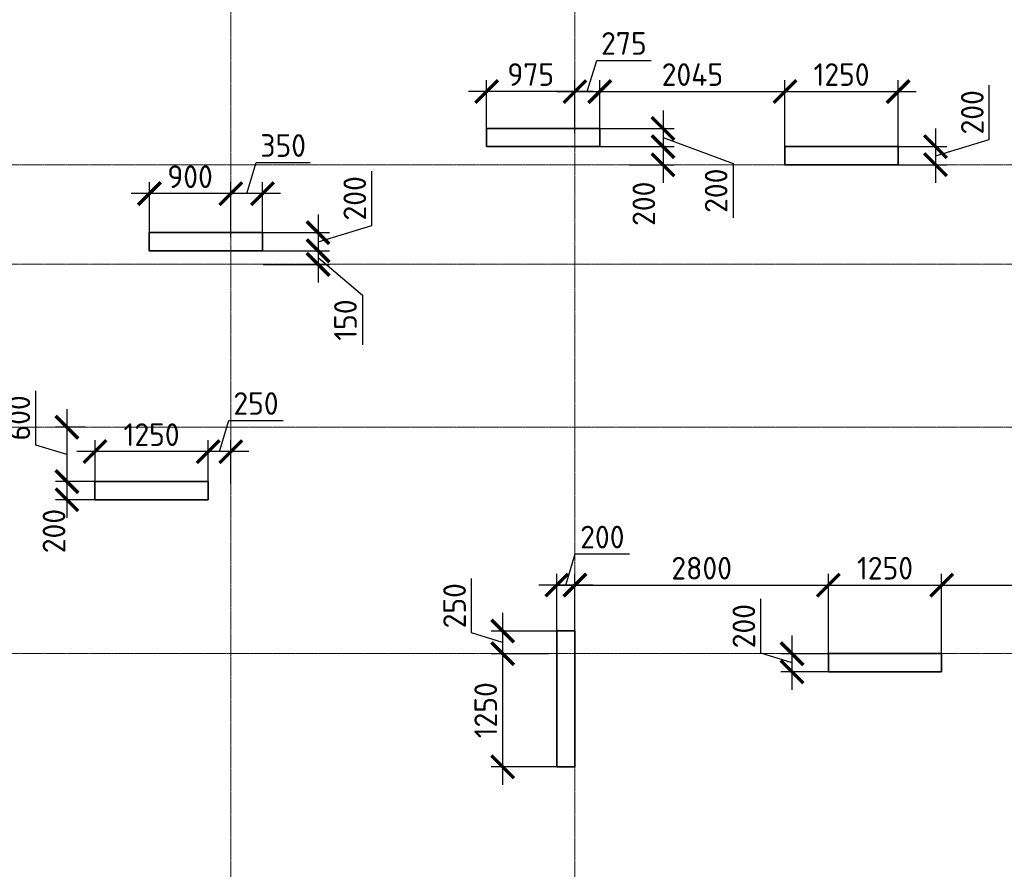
# Model space of a CAD drawing. Header units: millimetres. Extents: x 263826 to 1718326, y -423071 to 70137.
# Tile 108 of 256: x 476776 to 487650, y -178608 to -169224. Entities that reach past the tile are written whole.
import ezdxf

# ---------------------------------------------------------------- set-up
doc = ezdxf.new("R2010")
doc.units = ezdxf.units.MM
doc.linetypes.add('______5', pattern=[1100, 800, -100, 100, -100])
doc.linetypes.add('осевая', pattern=[50.8, 31.75, -6.35, 6.35, -6.35])
doc.layers.add('Колонна_ бетон', color=7, linetype='Continuous', lineweight=50, true_color=0xb4b496)
doc.layers.add('Оси', color=40, linetype='______5', lineweight=18)
doc.layers.add('РАЗМЕРЫ', color=1, linetype='Continuous', lineweight=9)
doc.styles.add('GOST-2.304_Type-B', font='GOST_Common.ttf')
doc.dimstyles.new('СПДС', dxfattribs={"dimscale": 100, "dimtxt": 2.5, "dimasz": 2.5, "dimexe": 1.25, "dimexo": 0, "dimtad": 1, "dimdec": 0, "dimtxsty": 'GOST-2.304_Type-B', "dimblk": 'ARCHTICK', "dimcen": 2.5, "dimdle": 2, "dimadec": 0, "dimazin": 2, "dimtfac": 0.75, "dimtdec": 0, "dimtmove": 1, "dimatfit": 3, "dimfxl": 1, "dimtolj": 1, "dimarcsym": 1})

# ---------------------------------------------------------------- blocks, each defined once
blk = doc.blocks.new('_ArchTick')
at = {"color": 0, "linetype": 'ByBlock', "const_width": 0.15}
blk.add_lwpolyline([(-0.5, -0.5), (0.5, 0.5)], dxfattribs=at)
blk = doc.blocks.new('*D672')
at = {"layer": 'DEFPOINTS', "color": 0, "lineweight": 0, "transparency": 16777216}
for p in [(482708, -175469), (482708, -176148, -360), (482908, -176148, -360)]:
    blk.add_point(p, dxfattribs=at)
at = {"layer": 'РАЗМЕРЫ', "color": 0, "lineweight": -2, "transparency": 16777216}
for p, q in [((482808, -175469), (482911, -175125)), ((482911, -175125), (483511, -175125)), ((482708, -176148), (482708, -175344)), ((482908, -176148), (482908, -175344)), ((483108, -175469), (482508, -175469))]:
    blk.add_line(p, q, dxfattribs=at)
at = {"layer": 'РАЗМЕРЫ', "color": 0, "lineweight": -2, "transparency": 16777216, "xscale": 250, "yscale": 250, "zscale": 250, "rotation": 180}
blk.add_blockref('_ArchTick', (482708, -175469), dxfattribs=at)
at = {"layer": 'РАЗМЕРЫ', "color": 0, "lineweight": -2, "transparency": 16777216, "xscale": 250, "yscale": 250, "zscale": 250}
blk.add_blockref('_ArchTick', (482908, -175469), dxfattribs=at)
at = {"layer": 'РАЗМЕРЫ', "color": 0, "lineweight": 0, "transparency": 16777216, "insert": (483211, -174938), "char_height": 250, "attachment_point": 5, "style": 'GOST-2.304_Type-B'}
blk.add_mtext('\\A1;200', dxfattribs=at)
blk = doc.blocks.new('*D673')
at = {"layer": 'DEFPOINTS', "color": 0, "lineweight": 0, "transparency": 16777216}
for p in [(482808, -175976, -200), (482110, -176226), (482618, -176226, -560)]:
    blk.add_point(p, dxfattribs=at)
at = {"layer": 'РАЗМЕРЫ', "color": 0, "lineweight": -2, "transparency": 16777216}
for p, q in [((481766, -175997), (481766, -175397)), ((482110, -175776), (482110, -176426)), ((482110, -176101), (481766, -175997)), ((482808, -175976), (481985, -175976)), ((482618, -176226), (481985, -176226))]:
    blk.add_line(p, q, dxfattribs=at)
at = {"layer": 'РАЗМЕРЫ', "color": 0, "lineweight": -2, "transparency": 16777216, "xscale": 250, "yscale": 250, "zscale": 250}
for p, rotation in [((482110, -175976), 90), ((482110, -176226), 270)]:
    blk.add_blockref('_ArchTick', p, dxfattribs=dict(at, rotation=rotation))
at = {"layer": 'РАЗМЕРЫ', "color": 0, "lineweight": 0, "transparency": 16777216, "insert": (481579, -175697), "char_height": 250, "attachment_point": 5, "rotation": 90, "style": 'GOST-2.304_Type-B'}
blk.add_mtext('\\A1;250', dxfattribs=at)
blk = doc.blocks.new('*D674')
at = {"layer": 'DEFPOINTS', "color": 0, "lineweight": 0, "transparency": 16777216}
for p in [(482618, -176226, -560), (482110, -177476), (482808, -177476, -200)]:
    blk.add_point(p, dxfattribs=at)
at = {"layer": 'РАЗМЕРЫ', "color": 0, "lineweight": -2, "transparency": 16777216}
for p, q in [((482110, -176026), (482110, -177676)), ((482618, -176226), (481985, -176226)), ((482808, -177476), (481985, -177476))]:
    blk.add_line(p, q, dxfattribs=at)
at = {"layer": 'РАЗМЕРЫ', "color": 0, "lineweight": -2, "transparency": 16777216, "xscale": 250, "yscale": 250, "zscale": 250}
for p, rotation in [((482110, -176226), 90), ((482110, -177476), 270)]:
    blk.add_blockref('_ArchTick', p, dxfattribs=dict(at, rotation=rotation))
at = {"layer": 'РАЗМЕРЫ', "color": 0, "lineweight": 0, "transparency": 16777216, "insert": (481923, -176851), "char_height": 250, "attachment_point": 5, "rotation": 90, "style": 'GOST-2.304_Type-B'}
blk.add_mtext('\\A1;1250', dxfattribs=at)
blk = doc.blocks.new('*D675')
at = {"layer": 'DEFPOINTS', "color": 0, "lineweight": 0, "transparency": 16777216}
for p in [(485708, -175469), (482908, -176148, -360), (485708, -176276)]:
    blk.add_point(p, dxfattribs=at)
at = {"layer": 'РАЗМЕРЫ', "color": 0, "lineweight": -2, "transparency": 16777216}
for p, q in [((482908, -176148), (482908, -175344)), ((485708, -176276), (485708, -175344)), ((482708, -175469), (485908, -175469))]:
    blk.add_line(p, q, dxfattribs=at)
at = {"layer": 'РАЗМЕРЫ', "color": 0, "lineweight": -2, "transparency": 16777216, "xscale": 250, "yscale": 250, "zscale": 250, "rotation": 180}
blk.add_blockref('_ArchTick', (482908, -175469), dxfattribs=at)
at = {"layer": 'РАЗМЕРЫ', "color": 0, "lineweight": -2, "transparency": 16777216, "xscale": 250, "yscale": 250, "zscale": 250}
blk.add_blockref('_ArchTick', (485708, -175469), dxfattribs=at)
at = {"layer": 'РАЗМЕРЫ', "color": 0, "lineweight": 0, "transparency": 16777216, "insert": (484308, -175282), "char_height": 250, "attachment_point": 5, "style": 'GOST-2.304_Type-B'}
blk.add_mtext('\\A1;2800', dxfattribs=at)
blk = doc.blocks.new('*D676')
at = {"layer": 'DEFPOINTS', "color": 0, "lineweight": 0, "transparency": 16777216}
for p in [(486958, -175469), (485708, -176276), (486958, -176276)]:
    blk.add_point(p, dxfattribs=at)
at = {"layer": 'РАЗМЕРЫ', "color": 0, "lineweight": -2, "transparency": 16777216}
for p, q in [((485708, -176276), (485708, -175344)), ((486958, -176276), (486958, -175344)), ((485508, -175469), (487158, -175469))]:
    blk.add_line(p, q, dxfattribs=at)
at = {"layer": 'РАЗМЕРЫ', "color": 0, "lineweight": -2, "transparency": 16777216, "xscale": 250, "yscale": 250, "zscale": 250, "rotation": 180}
blk.add_blockref('_ArchTick', (485708, -175469), dxfattribs=at)
at = {"layer": 'РАЗМЕРЫ', "color": 0, "lineweight": -2, "transparency": 16777216, "xscale": 250, "yscale": 250, "zscale": 250}
blk.add_blockref('_ArchTick', (486958, -175469), dxfattribs=at)
at = {"layer": 'РАЗМЕРЫ', "color": 0, "lineweight": 0, "transparency": 16777216, "insert": (486333, -175282), "char_height": 250, "attachment_point": 5, "style": 'GOST-2.304_Type-B'}
blk.add_mtext('\\A1;1250', dxfattribs=at)
blk = doc.blocks.new('*D677')
at = {"layer": 'DEFPOINTS', "color": 0, "lineweight": 0, "transparency": 16777216}
for p in [(489108, -175469), (489108, -176130), (486958, -176276)]:
    blk.add_point(p, dxfattribs=at)
at = {"layer": 'РАЗМЕРЫ', "color": 0, "lineweight": -2, "transparency": 16777216}
for p, q in [((486958, -176276), (486958, -175344)), ((489108, -176130), (489108, -175344)), ((486758, -175469), (489308, -175469))]:
    blk.add_line(p, q, dxfattribs=at)
at = {"layer": 'РАЗМЕРЫ', "color": 0, "lineweight": -2, "transparency": 16777216, "xscale": 250, "yscale": 250, "zscale": 250, "rotation": 180}
blk.add_blockref('_ArchTick', (486958, -175469), dxfattribs=at)
at = {"layer": 'РАЗМЕРЫ', "color": 0, "lineweight": -2, "transparency": 16777216, "xscale": 250, "yscale": 250, "zscale": 250}
blk.add_blockref('_ArchTick', (489108, -175469), dxfattribs=at)
at = {"layer": 'РАЗМЕРЫ', "color": 0, "lineweight": 0, "transparency": 16777216, "insert": (488033, -175282), "char_height": 250, "attachment_point": 5, "style": 'GOST-2.304_Type-B'}
blk.add_mtext('\\A1;2150', dxfattribs=at)
blk = doc.blocks.new('*D594')
at = {"layer": 'DEFPOINTS', "color": 0, "lineweight": 0, "transparency": 16777216}
for p in [(483183, -170018), (482908, -170476), (483183, -170476)]:
    blk.add_point(p, dxfattribs=at)
at = {"layer": 'РАЗМЕРЫ', "color": 0, "lineweight": -2, "transparency": 16777216}
for p, q in [((483045, -170018), (483149, -169674)), ((483149, -169674), (483749, -169674)), ((482908, -170476), (482908, -169893)), ((483183, -170476), (483183, -169893)), ((482708, -170018), (483383, -170018))]:
    blk.add_line(p, q, dxfattribs=at)
at = {"layer": 'РАЗМЕРЫ', "color": 0, "lineweight": -2, "transparency": 16777216, "xscale": 250, "yscale": 250, "zscale": 250, "rotation": 180}
blk.add_blockref('_ArchTick', (482908, -170018), dxfattribs=at)
at = {"layer": 'РАЗМЕРЫ', "color": 0, "lineweight": -2, "transparency": 16777216, "xscale": 250, "yscale": 250, "zscale": 250}
blk.add_blockref('_ArchTick', (483183, -170018), dxfattribs=at)
at = {"layer": 'РАЗМЕРЫ', "color": 0, "lineweight": 0, "transparency": 16777216, "insert": (483449, -169486), "char_height": 250, "attachment_point": 5, "style": 'GOST-2.304_Type-B'}
blk.add_mtext('\\A1;275', dxfattribs=at)
blk = doc.blocks.new('*D595')
at = {"layer": 'DEFPOINTS', "color": 0, "lineweight": 0, "transparency": 16777216}
for p in [(481933, -170018), (481933, -170476), (482908, -170476)]:
    blk.add_point(p, dxfattribs=at)
at = {"layer": 'РАЗМЕРЫ', "color": 0, "lineweight": -2, "transparency": 16777216}
for p, q in [((481933, -170476), (481933, -169893)), ((482908, -170476), (482908, -169893)), ((483108, -170018), (481733, -170018))]:
    blk.add_line(p, q, dxfattribs=at)
at = {"layer": 'РАЗМЕРЫ', "color": 0, "lineweight": -2, "transparency": 16777216, "xscale": 250, "yscale": 250, "zscale": 250, "rotation": 180}
blk.add_blockref('_ArchTick', (481933, -170018), dxfattribs=at)
at = {"layer": 'РАЗМЕРЫ', "color": 0, "lineweight": -2, "transparency": 16777216, "xscale": 250, "yscale": 250, "zscale": 250}
blk.add_blockref('_ArchTick', (482908, -170018), dxfattribs=at)
at = {"layer": 'РАЗМЕРЫ', "color": 0, "lineweight": 0, "transparency": 16777216, "insert": (482420, -169830), "char_height": 250, "attachment_point": 5, "style": 'GOST-2.304_Type-B'}
blk.add_mtext('\\A1;975', dxfattribs=at)
blk = doc.blocks.new('*D596')
at = {"layer": 'DEFPOINTS', "color": 0, "lineweight": 0, "transparency": 16777216}
for p in [(483183, -170426, -200), (483183, -170626, -200), (483881, -170626)]:
    blk.add_point(p, dxfattribs=at)
at = {"layer": 'РАЗМЕРЫ', "color": 0, "lineweight": -2, "transparency": 16777216}
for p, q in [((483881, -170226), (483881, -170826)), ((483183, -170426), (484006, -170426)), ((483881, -170526), (484656, -170813)), ((483183, -170626), (484006, -170626)), ((484656, -170813), (484656, -171413))]:
    blk.add_line(p, q, dxfattribs=at)
at = {"layer": 'РАЗМЕРЫ', "color": 0, "lineweight": -2, "transparency": 16777216, "xscale": 250, "yscale": 250, "zscale": 250}
for p, rotation in [((483881, -170426), 90), ((483881, -170626), 270)]:
    blk.add_blockref('_ArchTick', p, dxfattribs=dict(at, rotation=rotation))
at = {"layer": 'РАЗМЕРЫ', "color": 0, "lineweight": 0, "transparency": 16777216, "insert": (484468, -171113), "char_height": 250, "attachment_point": 5, "rotation": 90, "style": 'GOST-2.304_Type-B'}
blk.add_mtext('\\A1;200', dxfattribs=at)
blk = doc.blocks.new('*D597')
at = {"layer": 'DEFPOINTS', "color": 0, "lineweight": 0, "transparency": 16777216}
for p in [(483594, -170626), (483506, -170826, -560), (483881, -170826)]:
    blk.add_point(p, dxfattribs=at)
at = {"layer": 'РАЗМЕРЫ', "color": 0, "lineweight": -2, "transparency": 16777216}
for p, q in [((483881, -170426), (483881, -171026)), ((483594, -170626), (484006, -170626)), ((483506, -170826), (484006, -170826))]:
    blk.add_line(p, q, dxfattribs=at)
at = {"layer": 'РАЗМЕРЫ', "color": 0, "lineweight": -2, "transparency": 16777216, "xscale": 250, "yscale": 250, "zscale": 250}
for p, rotation in [((483881, -170626), 90), ((483881, -170826), 270)]:
    blk.add_blockref('_ArchTick', p, dxfattribs=dict(at, rotation=rotation))
at = {"layer": 'РАЗМЕРЫ', "color": 0, "lineweight": 0, "transparency": 16777216, "insert": (483669, -171257), "char_height": 250, "attachment_point": 5, "rotation": 90, "style": 'GOST-2.304_Type-B'}
blk.add_mtext('\\A1;200', dxfattribs=at)
blk = doc.blocks.new('*D598')
at = {"layer": 'DEFPOINTS', "color": 0, "lineweight": 0, "transparency": 16777216}
for p in [(485228, -170018), (483183, -170476), (485228, -170676)]:
    blk.add_point(p, dxfattribs=at)
at = {"layer": 'РАЗМЕРЫ', "color": 0, "lineweight": -2, "transparency": 16777216}
for p, q in [((483183, -170476), (483183, -169893)), ((485228, -170676), (485228, -169893)), ((482983, -170018), (485428, -170018))]:
    blk.add_line(p, q, dxfattribs=at)
at = {"layer": 'РАЗМЕРЫ', "color": 0, "lineweight": -2, "transparency": 16777216, "xscale": 250, "yscale": 250, "zscale": 250, "rotation": 180}
blk.add_blockref('_ArchTick', (483183, -170018), dxfattribs=at)
at = {"layer": 'РАЗМЕРЫ', "color": 0, "lineweight": -2, "transparency": 16777216, "xscale": 250, "yscale": 250, "zscale": 250}
blk.add_blockref('_ArchTick', (485228, -170018), dxfattribs=at)
at = {"layer": 'РАЗМЕРЫ', "color": 0, "lineweight": 0, "transparency": 16777216, "insert": (484206, -169830), "char_height": 250, "attachment_point": 5, "style": 'GOST-2.304_Type-B'}
blk.add_mtext('\\A1;2045', dxfattribs=at)
blk = doc.blocks.new('*D599')
at = {"layer": 'DEFPOINTS', "color": 0, "lineweight": 0, "transparency": 16777216}
for p in [(486478, -170018), (485228, -170676), (486478, -170676)]:
    blk.add_point(p, dxfattribs=at)
at = {"layer": 'РАЗМЕРЫ', "color": 0, "lineweight": -2, "transparency": 16777216}
for p, q in [((485228, -170676), (485228, -169893)), ((486478, -170676), (486478, -169893)), ((485028, -170018), (486678, -170018))]:
    blk.add_line(p, q, dxfattribs=at)
at = {"layer": 'РАЗМЕРЫ', "color": 0, "lineweight": -2, "transparency": 16777216, "xscale": 250, "yscale": 250, "zscale": 250, "rotation": 180}
blk.add_blockref('_ArchTick', (485228, -170018), dxfattribs=at)
at = {"layer": 'РАЗМЕРЫ', "color": 0, "lineweight": -2, "transparency": 16777216, "xscale": 250, "yscale": 250, "zscale": 250}
blk.add_blockref('_ArchTick', (486478, -170018), dxfattribs=at)
at = {"layer": 'РАЗМЕРЫ', "color": 0, "lineweight": 0, "transparency": 16777216, "insert": (485853, -169830), "char_height": 250, "attachment_point": 5, "style": 'GOST-2.304_Type-B'}
blk.add_mtext('\\A1;1250', dxfattribs=at)
blk = doc.blocks.new('*D600')
at = {"layer": 'DEFPOINTS', "color": 0, "lineweight": 0, "transparency": 16777216}
for p in [(486478, -170626), (486478, -170826, -560), (486891, -170826)]:
    blk.add_point(p, dxfattribs=at)
at = {"layer": 'РАЗМЕРЫ', "color": 0, "lineweight": -2, "transparency": 16777216}
for p, q in [((487484, -170547), (487484, -169947)), ((486891, -170426), (486891, -171026)), ((486891, -170726), (487484, -170547)), ((486478, -170626), (487016, -170626)), ((486478, -170826), (487016, -170826))]:
    blk.add_line(p, q, dxfattribs=at)
at = {"layer": 'РАЗМЕРЫ', "color": 0, "lineweight": -2, "transparency": 16777216, "xscale": 250, "yscale": 250, "zscale": 250}
for p, rotation in [((486891, -170626), 90), ((486891, -170826), 270)]:
    blk.add_blockref('_ArchTick', p, dxfattribs=dict(at, rotation=rotation))
at = {"layer": 'РАЗМЕРЫ', "color": 0, "lineweight": 0, "transparency": 16777216, "insert": (487297, -170247), "char_height": 250, "attachment_point": 5, "rotation": 90, "style": 'GOST-2.304_Type-B'}
blk.add_mtext('\\A1;200', dxfattribs=at)
blk = doc.blocks.new('*D601')
at = {"layer": 'DEFPOINTS', "color": 0, "lineweight": 0, "transparency": 16777216}
for p in [(479458, -171576), (479458, -171776), (480071, -171776)]:
    blk.add_point(p, dxfattribs=at)
at = {"layer": 'РАЗМЕРЫ', "color": 0, "lineweight": -2, "transparency": 16777216}
for p, q in [((480664, -171497), (480664, -170897)), ((480071, -171376), (480071, -171976)), ((479458, -171576), (480196, -171576)), ((480071, -171676), (480664, -171497)), ((479458, -171776), (480196, -171776))]:
    blk.add_line(p, q, dxfattribs=at)
at = {"layer": 'РАЗМЕРЫ', "color": 0, "lineweight": -2, "transparency": 16777216, "xscale": 250, "yscale": 250, "zscale": 250}
for p, rotation in [((480071, -171576), 90), ((480071, -171776), 270)]:
    blk.add_blockref('_ArchTick', p, dxfattribs=dict(at, rotation=rotation))
at = {"layer": 'РАЗМЕРЫ', "color": 0, "lineweight": 0, "transparency": 16777216, "insert": (480477, -171197), "char_height": 250, "attachment_point": 5, "rotation": 90, "style": 'GOST-2.304_Type-B'}
blk.add_mtext('\\A1;200', dxfattribs=at)
blk = doc.blocks.new('*D602')
at = {"layer": 'DEFPOINTS', "color": 0, "lineweight": 0, "transparency": 16777216}
for p in [(479535, -171776), (479466, -171926, -560), (480071, -171926)]:
    blk.add_point(p, dxfattribs=at)
at = {"layer": 'РАЗМЕРЫ', "color": 0, "lineweight": -2, "transparency": 16777216}
for p, q in [((480071, -171576), (480071, -172126)), ((479535, -171776), (480196, -171776)), ((480071, -171851), (480562, -172266)), ((479466, -171926), (480196, -171926)), ((480562, -172266), (480562, -172816))]:
    blk.add_line(p, q, dxfattribs=at)
at = {"layer": 'РАЗМЕРЫ', "color": 0, "lineweight": -2, "transparency": 16777216, "xscale": 250, "yscale": 250, "zscale": 250}
for p, rotation in [((480071, -171776), 90), ((480071, -171926), 270)]:
    blk.add_blockref('_ArchTick', p, dxfattribs=dict(at, rotation=rotation))
at = {"layer": 'РАЗМЕРЫ', "color": 0, "lineweight": 0, "transparency": 16777216, "insert": (480374, -172541), "char_height": 250, "attachment_point": 5, "rotation": 90, "style": 'GOST-2.304_Type-B'}
blk.add_mtext('\\A1;150', dxfattribs=at)
blk = doc.blocks.new('*D603')
at = {"layer": 'DEFPOINTS', "color": 0, "lineweight": 0, "transparency": 16777216}
for p in [(479108, -171145), (479108, -171626), (479458, -171626)]:
    blk.add_point(p, dxfattribs=at)
at = {"layer": 'РАЗМЕРЫ', "color": 0, "lineweight": -2, "transparency": 16777216}
for p, q in [((479283, -171145), (479386, -170801)), ((479386, -170801), (479986, -170801)), ((479108, -171626), (479108, -171020)), ((479458, -171626), (479458, -171020)), ((479658, -171145), (478908, -171145))]:
    blk.add_line(p, q, dxfattribs=at)
at = {"layer": 'РАЗМЕРЫ', "color": 0, "lineweight": -2, "transparency": 16777216, "xscale": 250, "yscale": 250, "zscale": 250, "rotation": 180}
blk.add_blockref('_ArchTick', (479108, -171145), dxfattribs=at)
at = {"layer": 'РАЗМЕРЫ', "color": 0, "lineweight": -2, "transparency": 16777216, "xscale": 250, "yscale": 250, "zscale": 250}
blk.add_blockref('_ArchTick', (479458, -171145), dxfattribs=at)
at = {"layer": 'РАЗМЕРЫ', "color": 0, "lineweight": 0, "transparency": 16777216, "insert": (479686, -170614), "char_height": 250, "attachment_point": 5, "style": 'GOST-2.304_Type-B'}
blk.add_mtext('\\A1;350', dxfattribs=at)
blk = doc.blocks.new('*D604')
at = {"layer": 'DEFPOINTS', "color": 0, "lineweight": 0, "transparency": 16777216}
for p in [(478208, -171145), (479108, -171435), (478208, -171626)]:
    blk.add_point(p, dxfattribs=at)
at = {"layer": 'РАЗМЕРЫ', "color": 0, "lineweight": -2, "transparency": 16777216}
for p, q in [((478208, -171626), (478208, -171020)), ((479108, -171435), (479108, -171020)), ((479308, -171145), (478008, -171145))]:
    blk.add_line(p, q, dxfattribs=at)
at = {"layer": 'РАЗМЕРЫ', "color": 0, "lineweight": -2, "transparency": 16777216, "xscale": 250, "yscale": 250, "zscale": 250, "rotation": 180}
blk.add_blockref('_ArchTick', (478208, -171145), dxfattribs=at)
at = {"layer": 'РАЗМЕРЫ', "color": 0, "lineweight": -2, "transparency": 16777216, "xscale": 250, "yscale": 250, "zscale": 250}
blk.add_blockref('_ArchTick', (479108, -171145), dxfattribs=at)
at = {"layer": 'РАЗМЕРЫ', "color": 0, "lineweight": 0, "transparency": 16777216, "insert": (478658, -170958), "char_height": 250, "attachment_point": 5, "style": 'GOST-2.304_Type-B'}
blk.add_mtext('\\A1;900', dxfattribs=at)
blk = doc.blocks.new('*D605')
at = {"layer": 'DEFPOINTS', "color": 0, "lineweight": 0, "transparency": 16777216}
for p in [(478858, -173994), (478858, -174376), (479108, -174348)]:
    blk.add_point(p, dxfattribs=at)
at = {"layer": 'РАЗМЕРЫ', "color": 0, "lineweight": -2, "transparency": 16777216}
for p, q in [((478983, -173994), (479086, -173650)), ((479086, -173650), (479686, -173650)), ((478858, -174376), (478858, -173869)), ((479108, -174348), (479108, -173869)), ((479308, -173994), (478658, -173994))]:
    blk.add_line(p, q, dxfattribs=at)
at = {"layer": 'РАЗМЕРЫ', "color": 0, "lineweight": -2, "transparency": 16777216, "xscale": 250, "yscale": 250, "zscale": 250, "rotation": 180}
blk.add_blockref('_ArchTick', (478858, -173994), dxfattribs=at)
at = {"layer": 'РАЗМЕРЫ', "color": 0, "lineweight": -2, "transparency": 16777216, "xscale": 250, "yscale": 250, "zscale": 250}
blk.add_blockref('_ArchTick', (479108, -173994), dxfattribs=at)
at = {"layer": 'РАЗМЕРЫ', "color": 0, "lineweight": 0, "transparency": 16777216, "insert": (479386, -173463), "char_height": 250, "attachment_point": 5, "style": 'GOST-2.304_Type-B'}
blk.add_mtext('\\A1;250', dxfattribs=at)
blk = doc.blocks.new('*D606')
at = {"layer": 'DEFPOINTS', "color": 0, "lineweight": 0, "transparency": 16777216}
for p in [(477608, -173994), (477608, -174376), (478858, -174376)]:
    blk.add_point(p, dxfattribs=at)
at = {"layer": 'РАЗМЕРЫ', "color": 0, "lineweight": -2, "transparency": 16777216}
for p, q in [((477608, -174376), (477608, -173869)), ((478858, -174376), (478858, -173869)), ((479058, -173994), (477408, -173994))]:
    blk.add_line(p, q, dxfattribs=at)
at = {"layer": 'РАЗМЕРЫ', "color": 0, "lineweight": -2, "transparency": 16777216, "xscale": 250, "yscale": 250, "zscale": 250, "rotation": 180}
blk.add_blockref('_ArchTick', (477608, -173994), dxfattribs=at)
at = {"layer": 'РАЗМЕРЫ', "color": 0, "lineweight": -2, "transparency": 16777216, "xscale": 250, "yscale": 250, "zscale": 250}
blk.add_blockref('_ArchTick', (478858, -173994), dxfattribs=at)
at = {"layer": 'РАЗМЕРЫ', "color": 0, "lineweight": 0, "transparency": 16777216, "insert": (478233, -173807), "char_height": 250, "attachment_point": 5, "style": 'GOST-2.304_Type-B'}
blk.add_mtext('\\A1;1250', dxfattribs=at)
blk = doc.blocks.new('*D607')
at = {"layer": 'DEFPOINTS', "color": 0, "lineweight": 0, "transparency": 16777216}
for p in [(477499, -173726, -560), (477298, -174326), (477666, -174326, -200)]:
    blk.add_point(p, dxfattribs=at)
at = {"layer": 'РАЗМЕРЫ', "color": 0, "lineweight": -2, "transparency": 16777216}
for p, q in [((476954, -173922), (476954, -173322)), ((477298, -173526), (477298, -174526)), ((477499, -173726), (477173, -173726)), ((477298, -174026), (476954, -173922)), ((477666, -174326), (477173, -174326))]:
    blk.add_line(p, q, dxfattribs=at)
at = {"layer": 'РАЗМЕРЫ', "color": 0, "lineweight": -2, "transparency": 16777216, "xscale": 250, "yscale": 250, "zscale": 250}
for p, rotation in [((477298, -173726), 90), ((477298, -174326), 270)]:
    blk.add_blockref('_ArchTick', p, dxfattribs=dict(at, rotation=rotation))
at = {"layer": 'РАЗМЕРЫ', "color": 0, "lineweight": 0, "transparency": 16777216, "insert": (476767, -173622), "char_height": 250, "attachment_point": 5, "rotation": 90, "style": 'GOST-2.304_Type-B'}
blk.add_mtext('\\A1;600', dxfattribs=at)
blk = doc.blocks.new('*D608')
at = {"layer": 'DEFPOINTS', "color": 0, "lineweight": 0, "transparency": 16777216}
for p in [(477743, -174326, -200), (477298, -174526), (477743, -174526, -200)]:
    blk.add_point(p, dxfattribs=at)
at = {"layer": 'РАЗМЕРЫ', "color": 0, "lineweight": -2, "transparency": 16777216}
for p, q in [((477298, -174126), (477298, -174726)), ((477743, -174326), (477173, -174326)), ((477743, -174526), (477173, -174526))]:
    blk.add_line(p, q, dxfattribs=at)
at = {"layer": 'РАЗМЕРЫ', "color": 0, "lineweight": -2, "transparency": 16777216, "xscale": 250, "yscale": 250, "zscale": 250}
for p, rotation in [((477298, -174326), 90), ((477298, -174526), 270)]:
    blk.add_blockref('_ArchTick', p, dxfattribs=dict(at, rotation=rotation))
at = {"layer": 'РАЗМЕРЫ', "color": 0, "lineweight": 0, "transparency": 16777216, "insert": (477155, -174872), "char_height": 250, "attachment_point": 5, "rotation": 90, "style": 'GOST-2.304_Type-B'}
blk.add_mtext('\\A1;200', dxfattribs=at)
blk = doc.blocks.new('*D687')
at = {"layer": 'DEFPOINTS', "color": 0, "transparency": 16777216}
for p in [(485306, -176226), (485817, -176226, -200), (485708, -176426, 360)]:
    blk.add_point(p, dxfattribs=at)
at = {"layer": 'РАЗМЕРЫ', "color": 0, "lineweight": -2, "transparency": 16777216}
for p, q in [((484962, -176222), (484962, -175622)), ((485306, -176626), (485306, -176026)), ((485306, -176326), (484962, -176222)), ((485817, -176226), (485181, -176226)), ((485708, -176426), (485181, -176426))]:
    blk.add_line(p, q, dxfattribs=at)
at = {"layer": 'РАЗМЕРЫ', "color": 0, "lineweight": -2, "transparency": 16777216, "xscale": 250, "yscale": 250, "zscale": 250}
for p, rotation in [((485306, -176226), 90), ((485306, -176426), 270)]:
    blk.add_blockref('_ArchTick', p, dxfattribs=dict(at, rotation=rotation))
at = {"layer": 'РАЗМЕРЫ', "color": 0, "lineweight": 0, "transparency": 16777216, "insert": (484774, -175922), "char_height": 250, "attachment_point": 5, "rotation": 90, "style": 'GOST-2.304_Type-B'}
blk.add_mtext('\\A1;200', dxfattribs=at)
blk = doc.blocks.new('оси2')
at = {"layer": 'Оси', "color": 16, "linetype": 'осевая', "lineweight": 0, "ltscale": 0.5, "transparency": 33554687}
for p, q in [((1020445.5, 5465.4), (1020445.5, -20739.3)), ((1024245.5, 5465.4), (1024245.5, -20739.3)), ((979200, -4392.9), (1032582.1, -4392.9)), ((979200, -5492.9), (1032582.1, -5492.9)), ((979200, -7292.9), (1032582.1, -7292.9)), ((979200, -9792.9), (1032582.1, -9792.9))]:
    blk.add_line(p, q, dxfattribs=at)

msp = doc.modelspace()

# ---------------------------------------------------------------- linework, layer by layer
at = {"layer": 'Колонна_ бетон', "color": 180, "linetype": 'Continuous', "lineweight": 35, "transparency": 33554687}
for p, q in [((481932.88947, -170425.56589, -200), (481932.88947, -170625.56589, -200)), ((483182.88943, -170425.56589, -200), (481932.88947, -170425.56589, -200)), ((483182.88943, -170625.56589, -200), (483182.88943, -170425.56589, -200)), ((483182.88943, -170625.56589, -200), (481932.88947, -170625.56589, -200)), ((485227.8895, -170625.56589, -200), (485227.8895, -170825.56589, -200)), ((486477.88947, -170625.56589, -200), (485227.8895, -170625.56589, -200)), ((486477.88947, -170625.56589, -200), (486477.88947, -170825.56589, -200)), ((485227.8895, -170825.56589, -200), (486477.88947, -170825.56589, -200)), ((478207.88947, -171775.56589, -200), (478207.88947, -171575.56589, -200)), ((479457.88943, -171575.56589, -200), (478207.88947, -171575.56589, -200)), ((479457.88943, -171575.56589, -200), (479457.88943, -171775.56589, -200)), ((479457.88943, -171775.56589, -200), (478207.88947, -171775.56589, -200)), ((478857.53077, -174325.56589, -200), (477607.5308, -174325.56589, -200)), ((477607.5308, -174325.56589, -200), (477607.5308, -174525.56589, -200)), ((478857.53077, -174525.56589, -200), (478857.53077, -174325.56589, -200)), ((477607.5308, -174525.56589, -200), (478857.53077, -174525.56589, -200)), ((482907.88943, -175975.56595, -200), (482707.88943, -175975.56595, -200)), ((482707.88943, -177475.56592, -200), (482707.88943, -175975.56595, -200)), ((482907.88943, -175975.56595, -200), (482907.88943, -177475.56592, -200)), ((485707.89, -176425.56589, -200), (485707.89, -176225.56589, -200)), ((485707.89, -176225.56589, -200), (486957.88997, -176225.56589, -200)), ((486957.88997, -176225.56589, -200), (486957.88997, -176425.56589, -200)), ((486957.88997, -176425.56589, -200), (485707.89, -176425.56589, -200)), ((482707.88943, -177475.56592, -200), (482907.88943, -177475.56592, -200))]:
    msp.add_line(p, q, dxfattribs=at)

# ---------------------------------------------------------------- block references
at = {"layer": 'РАЗМЕРЫ'}
msp.add_blockref('оси2', (-541337.52151, -166432.68432, -1119.99999), dxfattribs=at)

# ---------------------------------------------------------------- dimensions: what is measured, and where the dimension line sits
at = {"layer": 'РАЗМЕРЫ', "color": 146, "lineweight": 0, "true_color": 0x006272}
for base, p1, p2, picture, middle in [((483183.03957, -170017.7446), (482907.89181, -170475.56082), (483183.03957, -170475.56082), '*D594', (483211.09069, -169486.4946)), ((481933.03347, -170017.7446), (482907.89181, -170475.56082), (481933.03347, -170475.56082), '*D595', (482420.46264, -169830.2446)), ((485228.03469, -170017.7446), (483183.03957, -170475.56082), (485228.03469, -170675.56082), '*D598', (484205.53713, -169830.2446)), ((486478.04079, -170017.7446), (485228.03469, -170675.56082), (486478.04079, -170675.56082), '*D599', (485853.03774, -169830.2446)), ((479107.89181, -171145.2446), (479458.03957, -171625.56692), (479107.89181, -171625.56692), '*D603', (479448.59069, -170613.9946)), ((478208.03957, -171145.2446), (479107.89181, -171434.7446), (478208.03957, -171625.56692), '*D604', (478657.96569, -170957.7446)), ((478857.67947, -173994.2446), (479107.89181, -174347.7446), (478857.67947, -174375.56082), '*D605', (479148.41064, -173462.9946)), ((477607.67947, -173994.2446), (478857.67947, -174375.56082), (477607.67947, -174375.56082), '*D606', (478232.67947, -173806.7446)), ((482708.03957, -175469.2446), (482908.03957, -176147.7446, -360), (482708.03957, -176147.7446, -360), '*D672', (482973.66457, -174937.9946)), ((485708.03957, -175469.2446), (482908.03957, -176147.7446, -360), (485708.03957, -176275.56654), '*D675', (484308.03957, -175281.7446)), ((486958.03957, -175469.2446), (485708.03957, -176275.56654), (486958.03957, -176275.56692), '*D676', (486333.03957, -175281.7446)), ((489107.89181, -175469.2446), (486958.03957, -176275.56692), (489107.89181, -176129.7446), '*D677', (488032.96569, -175281.7446))]:
    dim = msp.add_linear_dim(base=base, p1=p1, p2=p2, dimstyle='СПДС', override={"dimtofl": 0}, dxfattribs=at)
    dim.commit()
    dim.dimension.update_dxf_attribs({"geometry": picture, "text_midpoint": middle})
for base, p1, p2, picture, middle in [((486890.60989, -170825.56589), (486477.88947, -170625.56589), (486478.03961, -170825.56589, -559.99999), '*D600', (487296.85989, -170484.94089)), ((480070.60989, -171775.56589), (479457.88943, -171575.56589), (479457.88943, -171775.56589), '*D601', (480476.85989, -171434.94089)), ((477298.10989, -174325.56589), (477498.85989, -173725.56589, -559.99999), (477665.9849, -174325.56589, -200), '*D607', (476766.85989, -173859.94089)), ((482110.10989, -176225.56589), (482807.88943, -175975.56595, -200), (482617.9694, -176225.56589, -559.99999), '*D673', (481578.85989, -175934.94092)), ((482110.10989, -177475.56592), (482617.9694, -176225.56589, -559.99999), (482807.88943, -177475.56592, -200), '*D674', (481922.60989, -176850.56591))]:
    dim = msp.add_linear_dim(base=base, p1=p1, p2=p2, angle=90, dimstyle='СПДС', override={"dimtofl": 0}, dxfattribs=at)
    dim.commit()
    dim.dimension.update_dxf_attribs({"geometry": picture, "text_midpoint": middle})
for base, p1, p2, picture, middle in [((483881.10989, -170625.56589), (483183.03957, -170425.56589, -200), (483182.88943, -170625.56589, -200), '*D596', (484655.60989, -170875.56654)), ((483881.10989, -170825.56589), (483594.49966, -170625.56589), (483506.10989, -170825.56589, -559.99999), '*D597', (483856.10989, -171257.2446)), ((480070.60989, -171925.56589), (479535.10989, -171775.56589), (479466.10989, -171925.56589, -559.99999), '*D602', (480561.60989, -172328.2446)), ((477298.10989, -174525.56589), (477742.60989, -174325.56589, -200), (477742.60989, -174525.56589, -200), '*D608', (477342.60989, -174871.7446))]:
    dim = msp.add_linear_dim(base=base, p1=p1, p2=p2, angle=90, dimstyle='СПДС', override={"dimtofl": 0}, dxfattribs=at)
    dim.commit()
    dim.dimension.update_dxf_attribs({"geometry": picture, "text_midpoint": middle, "dimtype": 160})
dim = msp.add_linear_dim(base=(485305.60989, -176225.56589, -360), p1=(485707.89, -176425.56589), p2=(485817.46245, -176225.56589, -559.99999), angle=90, dimstyle='СПДС', dxfattribs=at)
dim.commit()
dim.dimension.update_dxf_attribs({"geometry": '*D687', "text_midpoint": (484774.35989, -176159.94089, -360)})

doc.saveas('drawing.dxf')
